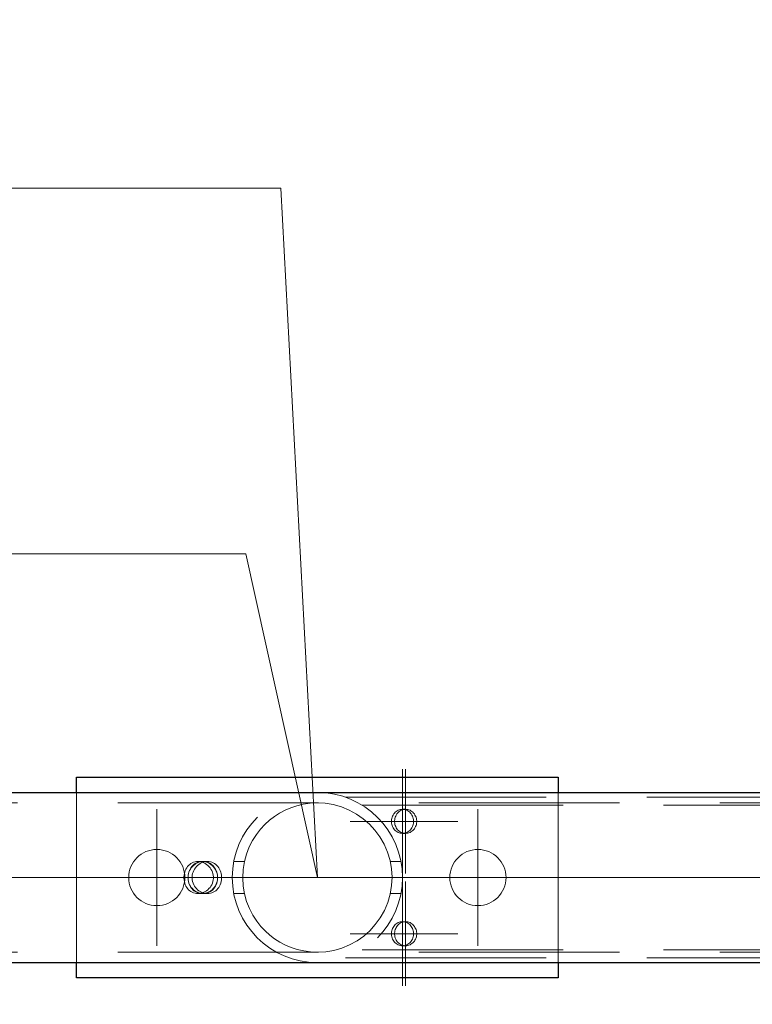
# Model space of a CAD drawing. Header units: millimetres. Extents: x -845 to -83, y 8759 to 9255.
# Tile 8 of 119: x -626 to -617, y 8813 to 8826. Entities that reach past the tile are written whole.
import ezdxf

# ---------------------------------------------------------------- set-up
doc = ezdxf.new("R2010")
doc.units = ezdxf.units.MM
doc.header["$LTSCALE"] = 10
doc.linetypes.add('HIDDEN', pattern=[0.375, 0.25, -0.125])
doc.linetypes.add('MITTE', pattern=[2, 1.25, -0.25, 0.25, -0.25])
for name, color, linetype, lineweight in [('PS_Hidden', 2, 'HIDDEN', 9), ('PS_Mid', 5, 'MITTE', 15), ('PS_Pos', 1, 'Continuous', 15), ('PS_Shape', 161, 'Continuous', 30), ('PS_SOLID', 7, 'Continuous', 30)]:
    doc.layers.add(name, color=color, linetype=linetype, lineweight=lineweight)
doc.styles.add('simplex', font='simplex.shx', dxfattribs={"width": 0.75})

# ---------------------------------------------------------------- blocks, each defined once
blk = doc.blocks.new('*X313')
at = {"layer": 'PS_Hidden', "color": 2, "linetype": 'HIDDEN'}
for p, q in [((-625.283, 8813.964), (-625.283, 8816.084)), ((-619.283, 8816.084), (-619.283, 8813.964)), ((-639.768, 8815.954), (-540.018, 8815.954)), ((-622.374, 8815.949), (-622.459, 8815.937)), ((-622.283, 8815.954), (-622.374, 8815.949)), ((-622.185, 8815.949), (-622.283, 8815.954)), ((-622.283, 8815.954), (-622.283, 8815.954)), ((-622.085, 8815.932), (-622.185, 8815.949)), ((-621.931, 8816.024), (-612.083, 8816.024)), ((-622.754, 8815.826), (-622.819, 8815.784)), ((-622.685, 8815.862), (-622.754, 8815.826)), ((-622.613, 8815.893), (-622.685, 8815.862)), ((-622.538, 8815.918), (-622.613, 8815.893)), ((-622.459, 8815.937), (-622.538, 8815.918)), ((-621.984, 8815.905), (-622.085, 8815.932)), ((-621.887, 8815.865), (-621.984, 8815.905)), ((-621.796, 8815.815), (-621.887, 8815.865)), ((-621.723, 8815.924), (-612.083, 8815.924)), ((-621.332, 8815.816), (-621.323, 8815.827)), ((-621.323, 8815.827), (-621.313, 8815.838)), ((-621.313, 8815.838), (-621.302, 8815.847)), ((-621.302, 8815.847), (-621.29, 8815.855)), ((-621.284, 8815.827), (-621.293, 8815.816)), ((-621.29, 8815.855), (-621.277, 8815.862)), ((-621.273, 8815.838), (-621.284, 8815.827)), ((-621.277, 8815.862), (-621.264, 8815.867)), ((-621.262, 8815.847), (-621.273, 8815.838)), ((-621.264, 8815.867), (-621.251, 8815.871)), ((-621.251, 8815.855), (-621.262, 8815.847)), ((-621.251, 8815.871), (-621.237, 8815.873)), ((-621.238, 8815.862), (-621.251, 8815.855)), ((-621.225, 8815.867), (-621.238, 8815.862)), ((-621.237, 8815.873), (-621.223, 8815.874)), ((-621.211, 8815.871), (-621.225, 8815.867)), ((-621.223, 8815.874), (-621.209, 8815.873)), ((-621.184, 8815.874), (-621.223, 8815.874)), ((-621.198, 8815.873), (-621.211, 8815.871)), ((-621.209, 8815.873), (-621.195, 8815.871)), ((-621.184, 8815.874), (-621.198, 8815.873)), ((-621.195, 8815.871), (-621.182, 8815.867)), ((-621.17, 8815.873), (-621.184, 8815.874)), ((-621.182, 8815.867), (-621.169, 8815.862)), ((-621.156, 8815.871), (-621.17, 8815.873)), ((-621.169, 8815.862), (-621.156, 8815.855)), ((-621.142, 8815.867), (-621.156, 8815.871)), ((-621.156, 8815.855), (-621.144, 8815.847)), ((-621.144, 8815.847), (-621.133, 8815.838)), ((-621.129, 8815.862), (-621.142, 8815.867)), ((-621.133, 8815.838), (-621.123, 8815.827)), ((-621.117, 8815.855), (-621.129, 8815.862)), ((-621.123, 8815.827), (-621.114, 8815.816)), ((-621.105, 8815.847), (-621.117, 8815.855)), ((-621.094, 8815.838), (-621.105, 8815.847)), ((-621.084, 8815.827), (-621.094, 8815.838)), ((-621.075, 8815.816), (-621.084, 8815.827)), ((-622.88, 8815.737), (-622.937, 8815.685)), ((-622.819, 8815.784), (-622.88, 8815.737)), ((-621.711, 8815.757), (-621.796, 8815.815)), ((-621.635, 8815.691), (-621.711, 8815.757)), ((-621.361, 8815.731), (-621.359, 8815.747)), ((-621.361, 8815.716), (-621.361, 8815.731)), ((-621.359, 8815.701), (-621.361, 8815.716)), ((-621.359, 8815.747), (-621.357, 8815.761)), ((-621.357, 8815.686), (-621.359, 8815.701)), ((-621.357, 8815.761), (-621.352, 8815.776)), ((-621.352, 8815.776), (-621.347, 8815.79)), ((-621.347, 8815.79), (-621.34, 8815.803)), ((-621.34, 8815.803), (-621.332, 8815.816)), ((-621.32, 8815.747), (-621.321, 8815.731)), ((-621.321, 8815.731), (-621.321, 8815.716)), ((-621.321, 8815.716), (-621.32, 8815.701)), ((-621.317, 8815.761), (-621.32, 8815.747)), ((-621.32, 8815.701), (-621.317, 8815.686)), ((-621.313, 8815.776), (-621.317, 8815.761)), ((-621.307, 8815.79), (-621.313, 8815.776)), ((-621.301, 8815.803), (-621.307, 8815.79)), ((-621.293, 8815.816), (-621.301, 8815.803)), ((-621.114, 8815.816), (-621.106, 8815.803)), ((-621.106, 8815.803), (-621.099, 8815.79)), ((-621.099, 8815.79), (-621.094, 8815.776)), ((-621.094, 8815.776), (-621.09, 8815.761)), ((-621.09, 8815.761), (-621.087, 8815.747)), ((-621.087, 8815.701), (-621.09, 8815.686)), ((-621.087, 8815.747), (-621.085, 8815.731)), ((-621.085, 8815.716), (-621.087, 8815.701)), ((-621.085, 8815.731), (-621.085, 8815.716)), ((-621.067, 8815.803), (-621.075, 8815.816)), ((-621.06, 8815.79), (-621.067, 8815.803)), ((-621.054, 8815.776), (-621.06, 8815.79)), ((-621.05, 8815.761), (-621.054, 8815.776)), ((-621.047, 8815.747), (-621.05, 8815.761)), ((-621.05, 8815.686), (-621.047, 8815.701)), ((-621.046, 8815.731), (-621.047, 8815.747)), ((-621.047, 8815.701), (-621.046, 8815.716)), ((-621.046, 8815.716), (-621.046, 8815.731)), ((-622.991, 8815.627), (-623.042, 8815.561)), ((-622.937, 8815.685), (-622.991, 8815.627)), ((-621.566, 8815.616), (-621.635, 8815.691)), ((-621.504, 8815.532), (-621.566, 8815.616)), ((-621.352, 8815.672), (-621.357, 8815.686)), ((-621.347, 8815.658), (-621.352, 8815.672)), ((-621.34, 8815.644), (-621.347, 8815.658)), ((-621.332, 8815.632), (-621.34, 8815.644)), ((-621.323, 8815.62), (-621.332, 8815.632)), ((-621.313, 8815.61), (-621.323, 8815.62)), ((-621.317, 8815.686), (-621.313, 8815.672)), ((-621.313, 8815.672), (-621.307, 8815.658)), ((-621.302, 8815.601), (-621.313, 8815.61)), ((-621.307, 8815.658), (-621.301, 8815.644)), ((-621.29, 8815.593), (-621.302, 8815.601)), ((-621.301, 8815.644), (-621.293, 8815.632)), ((-621.293, 8815.632), (-621.284, 8815.62)), ((-621.277, 8815.586), (-621.29, 8815.593)), ((-621.284, 8815.62), (-621.273, 8815.61)), ((-621.264, 8815.581), (-621.277, 8815.586)), ((-621.273, 8815.61), (-621.262, 8815.601)), ((-621.251, 8815.577), (-621.264, 8815.581)), ((-621.262, 8815.601), (-621.251, 8815.593)), ((-621.251, 8815.593), (-621.238, 8815.586)), ((-621.237, 8815.575), (-621.251, 8815.577)), ((-621.238, 8815.586), (-621.225, 8815.581)), ((-621.223, 8815.574), (-621.237, 8815.575)), ((-621.225, 8815.581), (-621.211, 8815.577)), ((-621.209, 8815.575), (-621.223, 8815.574)), ((-621.211, 8815.577), (-621.198, 8815.575)), ((-621.195, 8815.577), (-621.209, 8815.575)), ((-621.198, 8815.575), (-621.184, 8815.574)), ((-621.182, 8815.581), (-621.195, 8815.577)), ((-621.184, 8815.574), (-621.17, 8815.575)), ((-621.169, 8815.586), (-621.182, 8815.581)), ((-621.17, 8815.575), (-621.156, 8815.577)), ((-621.156, 8815.593), (-621.169, 8815.586)), ((-621.144, 8815.601), (-621.156, 8815.593)), ((-621.156, 8815.577), (-621.142, 8815.581)), ((-621.133, 8815.61), (-621.144, 8815.601)), ((-621.142, 8815.581), (-621.129, 8815.586)), ((-621.123, 8815.62), (-621.133, 8815.61)), ((-621.129, 8815.586), (-621.117, 8815.593)), ((-621.114, 8815.632), (-621.123, 8815.62)), ((-621.117, 8815.593), (-621.105, 8815.601)), ((-621.106, 8815.644), (-621.114, 8815.632)), ((-621.099, 8815.658), (-621.106, 8815.644)), ((-621.105, 8815.601), (-621.094, 8815.61)), ((-621.094, 8815.672), (-621.099, 8815.658)), ((-621.09, 8815.686), (-621.094, 8815.672)), ((-621.094, 8815.61), (-621.084, 8815.62)), ((-621.084, 8815.62), (-621.075, 8815.632)), ((-621.075, 8815.632), (-621.067, 8815.644)), ((-621.067, 8815.644), (-621.06, 8815.658)), ((-621.06, 8815.658), (-621.054, 8815.672)), ((-621.054, 8815.672), (-621.05, 8815.686)), ((-623.09, 8815.487), (-623.131, 8815.405)), ((-623.042, 8815.561), (-623.09, 8815.487)), ((-621.451, 8815.44), (-621.504, 8815.532)), ((-621.184, 8815.574), (-621.223, 8815.574)), ((-623.131, 8815.405), (-623.166, 8815.317)), ((-621.409, 8815.341), (-621.451, 8815.44)), ((-621.378, 8815.238), (-621.409, 8815.341)), ((-623.858, 8815.198), (-623.842, 8815.208)), ((-623.842, 8815.208), (-623.825, 8815.215)), ((-623.825, 8815.215), (-623.807, 8815.22)), ((-623.807, 8815.22), (-623.789, 8815.223)), ((-623.79, 8815.208), (-623.806, 8815.198)), ((-623.795, 8815.198), (-623.777, 8815.208)), ((-623.772, 8815.215), (-623.79, 8815.208)), ((-623.789, 8815.223), (-623.77, 8815.224)), ((-623.777, 8815.208), (-623.759, 8815.215)), ((-623.754, 8815.22), (-623.772, 8815.215)), ((-623.77, 8815.224), (-623.752, 8815.223)), ((-623.77, 8815.224), (-623.718, 8815.224)), ((-623.759, 8815.215), (-623.74, 8815.22)), ((-623.736, 8815.223), (-623.754, 8815.22)), ((-623.752, 8815.223), (-623.734, 8815.22)), ((-623.725, 8815.208), (-623.743, 8815.198)), ((-623.74, 8815.22), (-623.721, 8815.223)), ((-623.718, 8815.224), (-623.736, 8815.223)), ((-623.734, 8815.22), (-623.715, 8815.215)), ((-623.707, 8815.215), (-623.725, 8815.208)), ((-623.721, 8815.223), (-623.703, 8815.224)), ((-623.7, 8815.223), (-623.718, 8815.224)), ((-623.718, 8815.224), (-623.718, 8815.224)), ((-623.715, 8815.215), (-623.697, 8815.208)), ((-623.688, 8815.22), (-623.707, 8815.215)), ((-623.703, 8815.224), (-623.685, 8815.223)), ((-623.703, 8815.224), (-623.651, 8815.224)), ((-623.681, 8815.22), (-623.7, 8815.223)), ((-623.697, 8815.208), (-623.679, 8815.198)), ((-623.669, 8815.223), (-623.688, 8815.22)), ((-623.685, 8815.223), (-623.667, 8815.22)), ((-623.663, 8815.215), (-623.681, 8815.22)), ((-623.651, 8815.224), (-623.669, 8815.223)), ((-623.667, 8815.22), (-623.649, 8815.215)), ((-623.644, 8815.208), (-623.663, 8815.215)), ((-623.633, 8815.223), (-623.651, 8815.224)), ((-623.651, 8815.224), (-623.651, 8815.224)), ((-623.649, 8815.215), (-623.632, 8815.208)), ((-623.627, 8815.198), (-623.644, 8815.208)), ((-623.615, 8815.22), (-623.633, 8815.223)), ((-623.632, 8815.208), (-623.615, 8815.198)), ((-623.597, 8815.215), (-623.615, 8815.22)), ((-623.58, 8815.208), (-623.597, 8815.215)), ((-623.563, 8815.198), (-623.58, 8815.208)), ((-623.191, 8815.224), (-623.324, 8815.224)), ((-623.192, 8815.222), (-623.208, 8815.123)), ((-623.166, 8815.317), (-623.192, 8815.222)), ((-621.36, 8815.132), (-621.378, 8815.238)), ((-621.375, 8815.224), (-621.242, 8815.224)), ((-623.94, 8815.074), (-623.935, 8815.093)), ((-623.935, 8815.093), (-623.928, 8815.112)), ((-623.928, 8815.112), (-623.92, 8815.13)), ((-623.92, 8815.13), (-623.91, 8815.147)), ((-623.91, 8815.147), (-623.899, 8815.162)), ((-623.899, 8815.162), (-623.887, 8815.175)), ((-623.884, 8815.093), (-623.889, 8815.074)), ((-623.888, 8815.074), (-623.882, 8815.093)), ((-623.887, 8815.175), (-623.873, 8815.188)), ((-623.877, 8815.112), (-623.884, 8815.093)), ((-623.882, 8815.093), (-623.874, 8815.112)), ((-623.868, 8815.13), (-623.877, 8815.112)), ((-623.874, 8815.112), (-623.864, 8815.13)), ((-623.873, 8815.188), (-623.858, 8815.198)), ((-623.859, 8815.147), (-623.868, 8815.13)), ((-623.864, 8815.13), (-623.853, 8815.147)), ((-623.847, 8815.162), (-623.859, 8815.147)), ((-623.853, 8815.147), (-623.84, 8815.162)), ((-623.835, 8815.175), (-623.847, 8815.162)), ((-623.84, 8815.162), (-623.826, 8815.175)), ((-623.831, 8815.093), (-623.837, 8815.074)), ((-623.821, 8815.188), (-623.835, 8815.175)), ((-623.823, 8815.112), (-623.831, 8815.093)), ((-623.826, 8815.175), (-623.811, 8815.188)), ((-623.813, 8815.13), (-623.823, 8815.112)), ((-623.806, 8815.198), (-623.821, 8815.188)), ((-623.801, 8815.147), (-623.813, 8815.13)), ((-623.811, 8815.188), (-623.795, 8815.198)), ((-623.789, 8815.162), (-623.801, 8815.147)), ((-623.775, 8815.175), (-623.789, 8815.162)), ((-623.759, 8815.188), (-623.775, 8815.175)), ((-623.743, 8815.198), (-623.759, 8815.188)), ((-623.679, 8815.198), (-623.662, 8815.188)), ((-623.662, 8815.188), (-623.647, 8815.175)), ((-623.647, 8815.175), (-623.633, 8815.162)), ((-623.633, 8815.162), (-623.62, 8815.147)), ((-623.61, 8815.188), (-623.627, 8815.198)), ((-623.62, 8815.147), (-623.609, 8815.13)), ((-623.615, 8815.198), (-623.6, 8815.188)), ((-623.595, 8815.175), (-623.61, 8815.188)), ((-623.609, 8815.13), (-623.599, 8815.112)), ((-623.6, 8815.188), (-623.586, 8815.175)), ((-623.599, 8815.112), (-623.591, 8815.093)), ((-623.581, 8815.162), (-623.595, 8815.175)), ((-623.591, 8815.093), (-623.584, 8815.074)), ((-623.586, 8815.175), (-623.574, 8815.162)), ((-623.569, 8815.147), (-623.581, 8815.162)), ((-623.574, 8815.162), (-623.563, 8815.147)), ((-623.557, 8815.13), (-623.569, 8815.147)), ((-623.548, 8815.188), (-623.563, 8815.198)), ((-623.563, 8815.147), (-623.553, 8815.13)), ((-623.547, 8815.112), (-623.557, 8815.13)), ((-623.553, 8815.13), (-623.544, 8815.112)), ((-623.535, 8815.175), (-623.548, 8815.188)), ((-623.539, 8815.093), (-623.547, 8815.112)), ((-623.544, 8815.112), (-623.537, 8815.093)), ((-623.533, 8815.074), (-623.539, 8815.093)), ((-623.537, 8815.093), (-623.532, 8815.074)), ((-623.522, 8815.162), (-623.535, 8815.175)), ((-623.511, 8815.147), (-623.522, 8815.162)), ((-623.501, 8815.13), (-623.511, 8815.147)), ((-623.493, 8815.112), (-623.501, 8815.13)), ((-623.486, 8815.093), (-623.493, 8815.112)), ((-623.481, 8815.074), (-623.486, 8815.093)), ((-623.208, 8815.123), (-623.213, 8815.02)), ((-621.353, 8815.027), (-621.36, 8815.132)), ((-623.946, 8815.034), (-623.944, 8815.054)), ((-623.946, 8815.014), (-623.946, 8815.034)), ((-623.944, 8814.994), (-623.946, 8815.014)), ((-623.944, 8815.054), (-623.94, 8815.074)), ((-623.94, 8814.974), (-623.944, 8814.994)), ((-623.935, 8814.954), (-623.94, 8814.974)), ((-623.893, 8815.054), (-623.894, 8815.034)), ((-623.894, 8815.034), (-623.892, 8815.054)), ((-623.894, 8815.034), (-623.894, 8815.014)), ((-623.894, 8815.014), (-623.894, 8815.034)), ((-623.894, 8815.014), (-623.893, 8814.994)), ((-623.892, 8814.994), (-623.894, 8815.014)), ((-623.889, 8815.074), (-623.893, 8815.054)), ((-623.893, 8814.994), (-623.889, 8814.974)), ((-623.892, 8815.054), (-623.888, 8815.074)), ((-623.888, 8814.974), (-623.892, 8814.994)), ((-623.889, 8814.974), (-623.884, 8814.954)), ((-623.882, 8814.954), (-623.888, 8814.974)), ((-623.841, 8815.054), (-623.843, 8815.034)), ((-623.843, 8815.034), (-623.843, 8815.014)), ((-623.843, 8815.014), (-623.841, 8814.994)), ((-623.837, 8815.074), (-623.841, 8815.054)), ((-623.841, 8814.994), (-623.837, 8814.974)), ((-623.837, 8814.974), (-623.831, 8814.954)), ((-623.584, 8814.974), (-623.591, 8814.954)), ((-623.584, 8815.074), (-623.58, 8815.054)), ((-623.58, 8814.994), (-623.584, 8814.974)), ((-623.58, 8815.054), (-623.578, 8815.034)), ((-623.578, 8815.014), (-623.58, 8814.994)), ((-623.578, 8815.034), (-623.578, 8815.014)), ((-623.539, 8814.954), (-623.533, 8814.974)), ((-623.532, 8814.974), (-623.537, 8814.954)), ((-623.529, 8815.054), (-623.533, 8815.074)), ((-623.533, 8814.974), (-623.529, 8814.994)), ((-623.532, 8815.074), (-623.529, 8815.054)), ((-623.529, 8814.994), (-623.532, 8814.974)), ((-623.527, 8815.034), (-623.529, 8815.054)), ((-623.529, 8815.054), (-623.527, 8815.034)), ((-623.529, 8814.994), (-623.527, 8815.014)), ((-623.527, 8815.014), (-623.529, 8814.994)), ((-623.527, 8815.014), (-623.527, 8815.034)), ((-623.527, 8815.034), (-623.527, 8815.014)), ((-623.486, 8814.954), (-623.481, 8814.974)), ((-623.478, 8815.054), (-623.481, 8815.074)), ((-623.481, 8814.974), (-623.478, 8814.994)), ((-623.476, 8815.034), (-623.478, 8815.054)), ((-623.478, 8814.994), (-623.476, 8815.014)), ((-623.476, 8815.014), (-623.476, 8815.034)), ((-623.213, 8815.02), (-623.207, 8814.918)), ((-621.359, 8814.923), (-621.353, 8815.027)), ((-623.928, 8814.935), (-623.935, 8814.954)), ((-623.92, 8814.918), (-623.928, 8814.935)), ((-623.91, 8814.901), (-623.92, 8814.918)), ((-623.899, 8814.886), (-623.91, 8814.901)), ((-623.887, 8814.872), (-623.899, 8814.886)), ((-623.873, 8814.86), (-623.887, 8814.872)), ((-623.884, 8814.954), (-623.877, 8814.935)), ((-623.874, 8814.935), (-623.882, 8814.954)), ((-623.877, 8814.935), (-623.868, 8814.918)), ((-623.864, 8814.918), (-623.874, 8814.935)), ((-623.858, 8814.849), (-623.873, 8814.86)), ((-623.868, 8814.918), (-623.859, 8814.901)), ((-623.853, 8814.901), (-623.864, 8814.918)), ((-623.859, 8814.901), (-623.847, 8814.886)), ((-623.842, 8814.84), (-623.858, 8814.849)), ((-623.84, 8814.886), (-623.853, 8814.901)), ((-623.847, 8814.886), (-623.835, 8814.872)), ((-623.825, 8814.833), (-623.842, 8814.84)), ((-623.826, 8814.872), (-623.84, 8814.886)), ((-623.835, 8814.872), (-623.821, 8814.86)), ((-623.831, 8814.954), (-623.823, 8814.935)), ((-623.811, 8814.86), (-623.826, 8814.872)), ((-623.823, 8814.935), (-623.813, 8814.918)), ((-623.821, 8814.86), (-623.806, 8814.849)), ((-623.813, 8814.918), (-623.801, 8814.901)), ((-623.795, 8814.849), (-623.811, 8814.86)), ((-623.806, 8814.849), (-623.79, 8814.84)), ((-623.801, 8814.901), (-623.789, 8814.886)), ((-623.777, 8814.84), (-623.795, 8814.849)), ((-623.79, 8814.84), (-623.772, 8814.833)), ((-623.789, 8814.886), (-623.775, 8814.872)), ((-623.759, 8814.833), (-623.777, 8814.84)), ((-623.775, 8814.872), (-623.759, 8814.86)), ((-623.759, 8814.86), (-623.743, 8814.849)), ((-623.743, 8814.849), (-623.725, 8814.84)), ((-623.725, 8814.84), (-623.707, 8814.833)), ((-623.697, 8814.84), (-623.715, 8814.833)), ((-623.679, 8814.849), (-623.697, 8814.84)), ((-623.662, 8814.86), (-623.679, 8814.849)), ((-623.663, 8814.833), (-623.644, 8814.84)), ((-623.647, 8814.872), (-623.662, 8814.86)), ((-623.632, 8814.84), (-623.649, 8814.833)), ((-623.633, 8814.886), (-623.647, 8814.872)), ((-623.644, 8814.84), (-623.627, 8814.849)), ((-623.62, 8814.901), (-623.633, 8814.886)), ((-623.615, 8814.849), (-623.632, 8814.84)), ((-623.627, 8814.849), (-623.61, 8814.86)), ((-623.609, 8814.918), (-623.62, 8814.901)), ((-623.6, 8814.86), (-623.615, 8814.849)), ((-623.61, 8814.86), (-623.595, 8814.872)), ((-623.599, 8814.935), (-623.609, 8814.918)), ((-623.586, 8814.872), (-623.6, 8814.86)), ((-623.591, 8814.954), (-623.599, 8814.935)), ((-623.597, 8814.833), (-623.58, 8814.84)), ((-623.595, 8814.872), (-623.581, 8814.886)), ((-623.574, 8814.886), (-623.586, 8814.872)), ((-623.581, 8814.886), (-623.569, 8814.901)), ((-623.58, 8814.84), (-623.563, 8814.849)), ((-623.563, 8814.901), (-623.574, 8814.886)), ((-623.569, 8814.901), (-623.557, 8814.918)), ((-623.553, 8814.918), (-623.563, 8814.901)), ((-623.563, 8814.849), (-623.548, 8814.86)), ((-623.557, 8814.918), (-623.547, 8814.935)), ((-623.544, 8814.935), (-623.553, 8814.918)), ((-623.548, 8814.86), (-623.535, 8814.872)), ((-623.547, 8814.935), (-623.539, 8814.954)), ((-623.537, 8814.954), (-623.544, 8814.935)), ((-623.535, 8814.872), (-623.522, 8814.886)), ((-623.522, 8814.886), (-623.511, 8814.901)), ((-623.511, 8814.901), (-623.501, 8814.918)), ((-623.501, 8814.918), (-623.493, 8814.935)), ((-623.493, 8814.935), (-623.486, 8814.954)), ((-623.207, 8814.918), (-623.19, 8814.819)), ((-621.377, 8814.817), (-621.359, 8814.923)), ((-623.807, 8814.828), (-623.825, 8814.833)), ((-623.789, 8814.825), (-623.807, 8814.828)), ((-623.77, 8814.824), (-623.789, 8814.825)), ((-623.772, 8814.833), (-623.754, 8814.828)), ((-623.752, 8814.825), (-623.77, 8814.824)), ((-623.77, 8814.824), (-623.718, 8814.824)), ((-623.74, 8814.828), (-623.759, 8814.833)), ((-623.754, 8814.828), (-623.736, 8814.825)), ((-623.734, 8814.828), (-623.752, 8814.825)), ((-623.721, 8814.825), (-623.74, 8814.828)), ((-623.736, 8814.825), (-623.718, 8814.824)), ((-623.715, 8814.833), (-623.734, 8814.828)), ((-623.703, 8814.824), (-623.721, 8814.825)), ((-623.718, 8814.824), (-623.7, 8814.825)), ((-623.707, 8814.833), (-623.688, 8814.828)), ((-623.685, 8814.825), (-623.703, 8814.824)), ((-623.703, 8814.824), (-623.651, 8814.824)), ((-623.7, 8814.825), (-623.681, 8814.828)), ((-623.688, 8814.828), (-623.669, 8814.825)), ((-623.667, 8814.828), (-623.685, 8814.825)), ((-623.681, 8814.828), (-623.663, 8814.833)), ((-623.669, 8814.825), (-623.651, 8814.824)), ((-623.649, 8814.833), (-623.667, 8814.828)), ((-623.651, 8814.824), (-623.633, 8814.825)), ((-623.633, 8814.825), (-623.615, 8814.828)), ((-623.615, 8814.828), (-623.597, 8814.833)), ((-623.191, 8814.824), (-623.324, 8814.824)), ((-623.19, 8814.819), (-623.164, 8814.725)), ((-623.164, 8814.725), (-623.129, 8814.637)), ((-621.406, 8814.714), (-621.377, 8814.817)), ((-621.375, 8814.824), (-621.242, 8814.824)), ((-623.129, 8814.637), (-623.086, 8814.555)), ((-621.5, 8814.522), (-621.448, 8814.615)), ((-621.448, 8814.615), (-621.406, 8814.714)), ((-623.086, 8814.555), (-623.039, 8814.482)), ((-623.039, 8814.482), (-622.987, 8814.416)), ((-621.562, 8814.437), (-621.5, 8814.522)), ((-621.264, 8814.467), (-621.251, 8814.471)), ((-621.251, 8814.471), (-621.237, 8814.473)), ((-621.237, 8814.473), (-621.223, 8814.474)), ((-621.211, 8814.471), (-621.225, 8814.467)), ((-621.223, 8814.474), (-621.209, 8814.473)), ((-621.184, 8814.474), (-621.223, 8814.474)), ((-621.198, 8814.473), (-621.211, 8814.471)), ((-621.209, 8814.473), (-621.195, 8814.471)), ((-621.184, 8814.474), (-621.198, 8814.473)), ((-621.195, 8814.471), (-621.182, 8814.467)), ((-621.17, 8814.473), (-621.184, 8814.474)), ((-621.156, 8814.471), (-621.17, 8814.473)), ((-621.142, 8814.467), (-621.156, 8814.471)), ((-622.987, 8814.416), (-622.933, 8814.359)), ((-622.933, 8814.359), (-622.876, 8814.307)), ((-621.705, 8814.295), (-621.63, 8814.362)), ((-621.63, 8814.362), (-621.562, 8814.437)), ((-621.359, 8814.347), (-621.357, 8814.361)), ((-621.357, 8814.361), (-621.352, 8814.376)), ((-621.352, 8814.376), (-621.347, 8814.39)), ((-621.347, 8814.39), (-621.34, 8814.403)), ((-621.34, 8814.403), (-621.332, 8814.416)), ((-621.332, 8814.416), (-621.323, 8814.427)), ((-621.323, 8814.427), (-621.313, 8814.438)), ((-621.317, 8814.361), (-621.32, 8814.347)), ((-621.313, 8814.376), (-621.317, 8814.361)), ((-621.313, 8814.438), (-621.302, 8814.447)), ((-621.307, 8814.39), (-621.313, 8814.376)), ((-621.301, 8814.403), (-621.307, 8814.39)), ((-621.302, 8814.447), (-621.29, 8814.455)), ((-621.293, 8814.416), (-621.301, 8814.403)), ((-621.284, 8814.427), (-621.293, 8814.416)), ((-621.29, 8814.455), (-621.277, 8814.462)), ((-621.273, 8814.438), (-621.284, 8814.427)), ((-621.277, 8814.462), (-621.264, 8814.467)), ((-621.262, 8814.447), (-621.273, 8814.438)), ((-621.251, 8814.455), (-621.262, 8814.447)), ((-621.238, 8814.462), (-621.251, 8814.455)), ((-621.225, 8814.467), (-621.238, 8814.462)), ((-621.182, 8814.467), (-621.169, 8814.462)), ((-621.169, 8814.462), (-621.156, 8814.455)), ((-621.156, 8814.455), (-621.144, 8814.447)), ((-621.144, 8814.447), (-621.133, 8814.438)), ((-621.129, 8814.462), (-621.142, 8814.467)), ((-621.133, 8814.438), (-621.123, 8814.427)), ((-621.117, 8814.455), (-621.129, 8814.462)), ((-621.123, 8814.427), (-621.114, 8814.416)), ((-621.105, 8814.447), (-621.117, 8814.455)), ((-621.114, 8814.416), (-621.106, 8814.403)), ((-621.106, 8814.403), (-621.099, 8814.39)), ((-621.094, 8814.438), (-621.105, 8814.447)), ((-621.099, 8814.39), (-621.094, 8814.376)), ((-621.084, 8814.427), (-621.094, 8814.438)), ((-621.094, 8814.376), (-621.09, 8814.361)), ((-621.09, 8814.361), (-621.087, 8814.347)), ((-621.075, 8814.416), (-621.084, 8814.427)), ((-621.067, 8814.403), (-621.075, 8814.416)), ((-621.06, 8814.39), (-621.067, 8814.403)), ((-621.054, 8814.376), (-621.06, 8814.39)), ((-621.05, 8814.361), (-621.054, 8814.376)), ((-621.047, 8814.347), (-621.05, 8814.361)), ((-622.876, 8814.307), (-622.815, 8814.261)), ((-622.815, 8814.261), (-622.749, 8814.219)), ((-621.881, 8814.185), (-621.789, 8814.236)), ((-621.789, 8814.236), (-621.705, 8814.295)), ((-621.361, 8814.331), (-621.359, 8814.347)), ((-621.361, 8814.316), (-621.361, 8814.331)), ((-621.359, 8814.301), (-621.361, 8814.316)), ((-621.357, 8814.286), (-621.359, 8814.301)), ((-621.352, 8814.272), (-621.357, 8814.286)), ((-621.347, 8814.258), (-621.352, 8814.272)), ((-621.34, 8814.244), (-621.347, 8814.258)), ((-621.332, 8814.232), (-621.34, 8814.244)), ((-621.323, 8814.22), (-621.332, 8814.232)), ((-621.32, 8814.347), (-621.321, 8814.331)), ((-621.321, 8814.331), (-621.321, 8814.316)), ((-621.321, 8814.316), (-621.32, 8814.301)), ((-621.32, 8814.301), (-621.317, 8814.286)), ((-621.317, 8814.286), (-621.313, 8814.272)), ((-621.313, 8814.272), (-621.307, 8814.258)), ((-621.307, 8814.258), (-621.301, 8814.244)), ((-621.301, 8814.244), (-621.293, 8814.232)), ((-621.293, 8814.232), (-621.284, 8814.22)), ((-621.114, 8814.232), (-621.123, 8814.22)), ((-621.106, 8814.244), (-621.114, 8814.232)), ((-621.099, 8814.258), (-621.106, 8814.244)), ((-621.094, 8814.272), (-621.099, 8814.258)), ((-621.09, 8814.286), (-621.094, 8814.272)), ((-621.087, 8814.301), (-621.09, 8814.286)), ((-621.087, 8814.347), (-621.085, 8814.331)), ((-621.085, 8814.316), (-621.087, 8814.301)), ((-621.085, 8814.331), (-621.085, 8814.316)), ((-621.084, 8814.22), (-621.075, 8814.232)), ((-621.075, 8814.232), (-621.067, 8814.244)), ((-621.067, 8814.244), (-621.06, 8814.258)), ((-621.06, 8814.258), (-621.054, 8814.272)), ((-621.054, 8814.272), (-621.05, 8814.286)), ((-621.05, 8814.286), (-621.047, 8814.301)), ((-621.046, 8814.331), (-621.047, 8814.347)), ((-621.047, 8814.301), (-621.046, 8814.316)), ((-621.046, 8814.316), (-621.046, 8814.331)), ((-622.749, 8814.219), (-622.68, 8814.183)), ((-622.68, 8814.183), (-622.608, 8814.153)), ((-622.608, 8814.153), (-622.533, 8814.128)), ((-622.533, 8814.128), (-622.453, 8814.109)), ((-622.453, 8814.109), (-622.368, 8814.098)), ((-622.178, 8814.1), (-622.078, 8814.117)), ((-622.078, 8814.117), (-621.978, 8814.145)), ((-621.978, 8814.145), (-621.881, 8814.185)), ((-621.723, 8814.124), (-612.083, 8814.124)), ((-621.313, 8814.21), (-621.323, 8814.22)), ((-621.302, 8814.201), (-621.313, 8814.21)), ((-621.29, 8814.193), (-621.302, 8814.201)), ((-621.277, 8814.186), (-621.29, 8814.193)), ((-621.284, 8814.22), (-621.273, 8814.21)), ((-621.264, 8814.181), (-621.277, 8814.186)), ((-621.273, 8814.21), (-621.262, 8814.201)), ((-621.251, 8814.177), (-621.264, 8814.181)), ((-621.262, 8814.201), (-621.251, 8814.193)), ((-621.251, 8814.193), (-621.238, 8814.186)), ((-621.237, 8814.175), (-621.251, 8814.177)), ((-621.238, 8814.186), (-621.225, 8814.181)), ((-621.223, 8814.174), (-621.237, 8814.175)), ((-621.225, 8814.181), (-621.211, 8814.177)), ((-621.209, 8814.175), (-621.223, 8814.174)), ((-621.184, 8814.174), (-621.223, 8814.174)), ((-621.211, 8814.177), (-621.198, 8814.175)), ((-621.195, 8814.177), (-621.209, 8814.175)), ((-621.198, 8814.175), (-621.184, 8814.174)), ((-621.182, 8814.181), (-621.195, 8814.177)), ((-621.184, 8814.174), (-621.17, 8814.175)), ((-621.169, 8814.186), (-621.182, 8814.181)), ((-621.17, 8814.175), (-621.156, 8814.177)), ((-621.156, 8814.193), (-621.169, 8814.186)), ((-621.144, 8814.201), (-621.156, 8814.193)), ((-621.156, 8814.177), (-621.142, 8814.181)), ((-621.133, 8814.21), (-621.144, 8814.201)), ((-621.142, 8814.181), (-621.129, 8814.186)), ((-621.123, 8814.22), (-621.133, 8814.21)), ((-621.129, 8814.186), (-621.117, 8814.193)), ((-621.117, 8814.193), (-621.105, 8814.201)), ((-621.105, 8814.201), (-621.094, 8814.21)), ((-621.094, 8814.21), (-621.084, 8814.22)), ((-639.768, 8814.094), (-540.018, 8814.094)), ((-622.368, 8814.098), (-622.276, 8814.094)), ((-622.276, 8814.094), (-622.178, 8814.1)), ((-621.931, 8814.024), (-612.083, 8814.024))]:
    blk.add_line(p, q, dxfattribs=at)
at = {"layer": 'PS_Hidden', "color": 2, "extrusion": (0, 0, -1)}
for centre in [(624.283, 8815.024), (620.283, 8815.024)]:
    blk.add_circle(centre, 0.35, dxfattribs=at)
at = {"layer": 'PS_Hidden', "extrusion": (0, 0, -1)}
for start, end in [(270, 90), (90, 270)]:
    blk.add_arc((622.283, 8815.024), 1.06, start, end, dxfattribs=at)
at = {"layer": 'PS_Mid', "color": 5, "linetype": 'MITTE'}
for p, q in [((-621.223, 8816.374), (-621.223, 8815.074)), ((-621.184, 8816.374), (-621.184, 8815.074)), ((-624.283, 8815.874), (-624.283, 8814.174)), ((-620.283, 8815.874), (-620.283, 8814.174)), ((-620.573, 8815.724), (-621.873, 8815.724)), ((-620.534, 8815.724), (-621.834, 8815.724)), ((-642.066, 8815.024), (-537.72, 8815.024)), ((-640.176, 8815.024), (-619.985, 8815.024)), ((-623.433, 8815.024), (-625.133, 8815.024)), ((-624.426, 8815.024), (-567.64, 8815.024)), ((-623.211, 8815.024), (-624.271, 8815.024)), ((-623.15, 8815.024), (-624.211, 8815.024)), ((-622.69, 8815.024), (-623.843, 8815.024)), ((-623.843, 8815.024), (-622.69, 8815.024)), ((-622.283, 8815.024), (-622.283, 8815.024)), ((-620.723, 8815.024), (-621.877, 8815.024)), ((-620.723, 8815.024), (-621.877, 8815.024)), ((-621.223, 8814.974), (-621.223, 8813.674)), ((-621.184, 8814.974), (-621.184, 8813.674)), ((-619.433, 8815.024), (-621.133, 8815.024)), ((-620.573, 8814.324), (-621.873, 8814.324)), ((-620.534, 8814.324), (-621.834, 8814.324))]:
    blk.add_line(p, q, dxfattribs=at)
at = {"layer": 'PS_SOLID', "color": 7, "linetype": 'Continuous'}
for p, q in [((-625.283, 8816.274), (-619.283, 8816.274)), ((-625.283, 8816.084), (-625.283, 8816.274)), ((-619.283, 8816.274), (-619.283, 8816.084)), ((-639.768, 8816.084), (-540.018, 8816.084)), ((-639.768, 8813.964), (-540.018, 8813.964)), ((-625.283, 8813.774), (-625.283, 8813.964)), ((-619.283, 8813.964), (-619.283, 8813.774)), ((-619.283, 8813.774), (-625.283, 8813.774))]:
    blk.add_line(p, q, dxfattribs=at)
blk = doc.blocks.new('*X347')
at = {"color": 1}
for p, q in [((-611.783, 8815.024), (-610.316, 8809.657)), ((-623.095, 8811.757), (-617.416, 8811.757)), ((-615.316, 8809.657), (-610.316, 8809.657)), ((-623.095, 8807.557), (-617.416, 8807.557))]:
    blk.add_line(p, q, dxfattribs=at)
for centre, start, end in [((-623.095, 8809.657), 90, 270), ((-617.416, 8809.657), 270, 90)]:
    blk.add_arc(centre, 2.1, start, end, dxfattribs=at)
at = {"color": 30, "style": 'simplex', "width": 0.75}
blk.add_text('589', height=3, dxfattribs=at).set_placement((-623.095, 8808.157))
blk = doc.blocks.new('*X349')
at = {"color": 1}
for p, q in [((-635.951, 8821.158), (-630.273, 8821.158)), ((-628.173, 8819.058), (-623.173, 8819.058)), ((-622.283, 8815.024), (-623.173, 8819.058)), ((-635.951, 8816.958), (-630.273, 8816.958))]:
    blk.add_line(p, q, dxfattribs=at)
for centre, start, end in [((-635.951, 8819.058), 90, 270), ((-630.273, 8819.058), 270, 90)]:
    blk.add_arc(centre, 2.1, start, end, dxfattribs=at)
at = {"color": 30, "style": 'simplex', "width": 0.75}
blk.add_text('579', height=3, dxfattribs=at).set_placement((-635.951, 8817.558))
blk = doc.blocks.new('*X350')
at = {"color": 1}
for p, q in [((-635.193, 8825.711), (-629.836, 8825.711)), ((-627.736, 8823.611), (-622.736, 8823.611)), ((-622.283, 8815.024), (-622.736, 8823.611)), ((-635.193, 8821.511), (-629.836, 8821.511))]:
    blk.add_line(p, q, dxfattribs=at)
for centre, start, end in [((-635.193, 8823.611), 90, 270), ((-629.836, 8823.611), 270, 90)]:
    blk.add_arc(centre, 2.1, start, end, dxfattribs=at)
at = {"color": 30, "style": 'simplex', "width": 0.75}
blk.add_text('615', height=3, dxfattribs=at).set_placement((-635.193, 8822.111))

msp = doc.modelspace()

# ---------------------------------------------------------------- block references
at = {"layer": 'PS_Pos'}
for name in ['*X350', '*X349', '*X347']:
    msp.add_blockref(name, (0, 0), dxfattribs=at)
at = {"layer": 'PS_Shape', "color": 31}
msp.add_blockref('*X313', (0, 0), dxfattribs=at)

doc.saveas('drawing.dxf')
